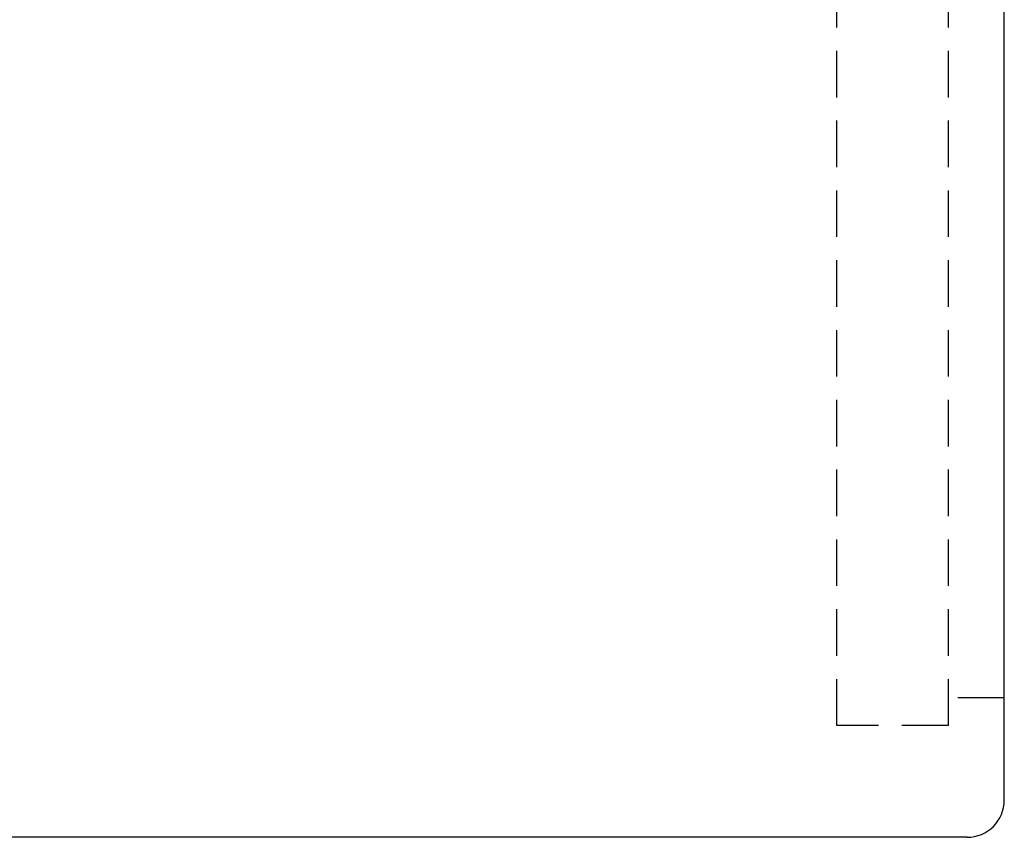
# Model space of a CAD drawing. Extents: x 641 to 800, y 63 to 159.
# Tile 29 of 47: x 770 to 797, y 80 to 102. Entities that reach past the tile are written whole.
import ezdxf

# ---------------------------------------------------------------- set-up
doc = ezdxf.new("R2010")
doc.units = 0
doc.header["$MEASUREMENT"] = 0
doc.linetypes.add('HIDDEN', pattern=[0.375, 0.25, -0.125])
doc.layers.add('HID', color=2, linetype='HIDDEN')
doc.layers.add('OUT', color=3, linetype='CONTINUOUS')

msp = doc.modelspace()

# ---------------------------------------------------------------- linework, layer by layer
at = {"layer": 'HID', "color": 7, "ltscale": 5}
for p, q in [((792.33, 83.047), (792.33, 123.047)), ((795.33, 83.047), (795.33, 123.047)), ((796.83, 83.797), (795.33, 83.797)), ((795.33, 83.047), (792.33, 83.047))]:
    msp.add_line(p, q, dxfattribs=at)
at = {"layer": 'OUT', "color": 7, "ltscale": 5}
for p, q in [((796.83, 81.047), (796.83, 125.047)), ((795.83, 80.047), (756.83, 80.047))]:
    msp.add_line(p, q, dxfattribs=at)
msp.add_arc((795.83, 81.047), 1, 270, 0, dxfattribs=at)

doc.saveas('drawing.dxf')
